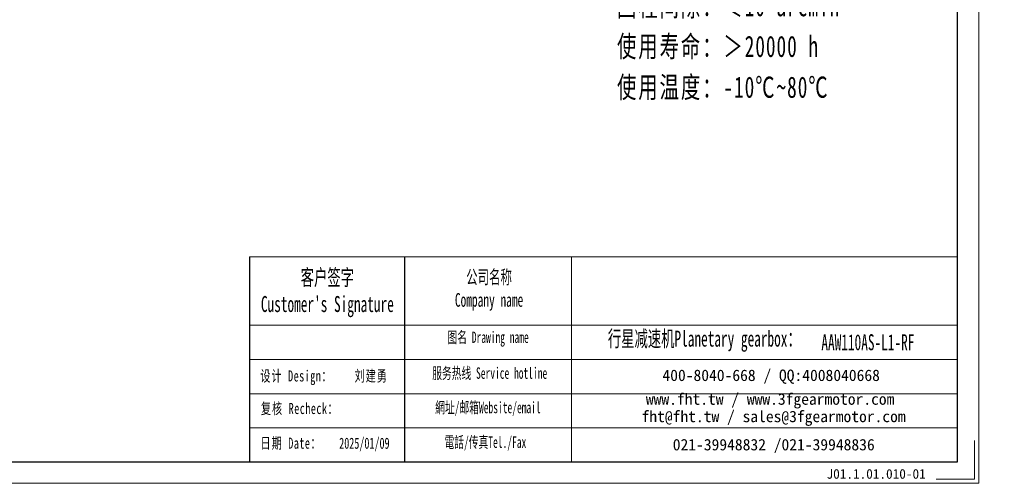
# Model space of a CAD drawing. Header units: millimetres. Extents: x 39 to 728, y 30 to 508.
# Tile 3 of 6: x 357 to 728, y 30 to 204. Entities that reach past the tile are written whole.
import ezdxf

# ---------------------------------------------------------------- set-up
doc = ezdxf.new("R2010")
doc.units = ezdxf.units.MM
doc.layers.add('6文字层', color=3, linetype='Continuous')
doc.layers.add('7标注层', color=4, linetype='Continuous')
for name, color, linetype, lineweight in [('SLD-0', 7, 'Continuous', 18), ('图框_外框线', 7, 'Continuous', 18), ('尺寸线层', 3, 'Continuous', 18)]:
    doc.layers.add(name, color=color, linetype=linetype, lineweight=lineweight)
doc.styles.add('SLDTEXTSTYLE4', font='SimSun.ttf', dxfattribs={"width": 0.611111})
doc.styles.get("Standard").update_dxf_attribs({"font": 'SimSun.ttf'})
doc.styles.add('标准', font='txt', dxfattribs={"width": 0.667})
doc.styles.add('样式 1', font='SimSun.ttf')

msp = doc.modelspace()

# ---------------------------------------------------------------- linework, layer by layer
msp.add_line((501.95171, 115.04372), (501.95171, 37.80749))
at = {"layer": '7标注层', "color": 0}
msp.add_line((443.68904, 115.04372), (443.68904, 37.82069), dxfattribs=at)
at = {"layer": '图框_外框线'}
for p, q in [((443.68904, 115.04372), (501.95171, 115.04372)), ((501.95171, 115.04372), (501.95171, 37.82069)), ((501.95171, 115.04372), (709.96618, 115.04372)), ((564.72581, 115.04372), (564.72581, 37.82069)), ((443.68904, 89.27433), (501.95171, 89.27433)), ((501.95171, 89.27433), (709.96618, 89.27433)), ((443.68904, 76.38964), (709.96618, 76.38964)), ((443.68904, 63.50495), (709.96618, 63.50495)), ((443.68904, 50.62026), (709.96618, 50.62026))]:
    msp.add_line(p, q, dxfattribs=at)
at = {"layer": '图框_外框线', "color": 3}
msp.add_lwpolyline([(42.31126, 29.77666), (718.01021, 29.77666), (718.01021, 507.59235), (42.31126, 507.59235)], close=True, dxfattribs=at)
at = {"layer": '图框_外框线', "color": 3, "lineweight": 25}
msp.add_lwpolyline([(82.53144, 37.82069), (709.96618, 37.82069), (709.96618, 499.54831), (82.53144, 499.54831)], close=True, dxfattribs=at)
at = {"layer": '图框_外框线', "color": 3}
msp.add_lwpolyline([(716.40141, 45.86473), (716.40141, 31.38546), (701.92214, 31.38546)], dxfattribs=at)

# ---------------------------------------------------------------- texts
at = {"layer": '6文字层', "insert": (660.68895, 35.15508), "char_height": 3.6556518, "width": 45.2302552, "attachment_point": 1, "style": '样式 1'}
msp.add_mtext('J01.1.01.010-01', dxfattribs=at)
at = {"layer": 'SLD-0', "color": 1, "attachment_point": 2}
for s, insert, char_height, width, style in [("{\\fSimSun|b1|i0|c134|p2;客户签字\\PCustomer's Signature}", (472.9208, 110.27628), 6.0128561, 74.8005502, 'SLDTEXTSTYLE4'), ('{\\fSimSun|b1|i0|c134|p2;公司名称\\PCompany name}', (533.73689, 109.95709), 5.1538767, 66.7266111, 'SLDTEXTSTYLE4'), ('{\\fSimSun|b1|i0|c134|p2;图名 Drawing name}', (533.3846, 86.89922), 4.2948972, 54.926085, 'SLDTEXTSTYLE4'), ('{\\fSimSun|b1|i0|c134|p2;  \\H1.1667x;行星减速机Planetary gearbox\\fSimSun|b0|i0|c134|p2;：}', (612.56372, 87.23052), 5.1538767, 81.0583174, 'SLDTEXTSTYLE4'), ('AAW110AS-L1-RF', (676.23766, 85.86214), 6.0128561, 43.7584398, 'SLDTEXTSTYLE4'), ('{\\fNSimSun|b0|i0|c134|p49;\\T1.1;设计 \\fNSimSun|b0|i0|c0|p49;Design\\fNSimSun|b0|i0|c134|p49;：}', (461.27717, 72.28199), 4.1778878, 33.3935552, '标准'), ('{\\fSimSun|b0|i0|c134|p2;\\T1.1;刘建勇}', (489.42244, 72.29973), 4.1778878, 33.3935552, '标准'), ('{\\fSimSun|b1|i0|c134|p2;服务热线 Service hotline}', (533.99365, 73.39401), 4.2948972, 61.1929353, 'SLDTEXTSTYLE4'), ('{\\fNSimSun|b0|i0|c134|p49;\\T1.1;复核 \\fNSimSun|b0|i0|c0|p49;Recheck\\fNSimSun|b0|i0|c134|p49;：}', (462.54077, 60.02541), 4.1778878, 33.3935552, '标准'), ('{\\fSimSun|b1|i0|c134|p2;網址/邮箱Website/email}', (533.32489, 60.45415), 4.2948972, 63.6960859, 'SLDTEXTSTYLE4'), ('{\\fNSimSun|b0|i0|c134|p49;\\T1.1;日期 Date：}', (459.24977, 46.98906), 4.1778878, 33.3935552, '标准'), ('{\\fNSimSun|b0|i0|c134|p49;2025/01/09}', (486.84571, 46.95818), 4.1778878, 33.3935552, '标准'), ('{\\fSimSun|b1|i0|c134|p2;電話/传真Tel./Fax}', (532.36264, 47.41341), 4.2948972, 64.4621631, 'SLDTEXTSTYLE4')]:
    msp.add_mtext(s, dxfattribs=dict(at, insert=insert, char_height=char_height, width=width, style=style))
at = {"layer": 'SLD-0', "color": 1, "char_height": 4.2948972, "attachment_point": 2}
for s, insert, width in [('{\\fSimSun|b1|i0|c134|p2;400-8040-668 / QQ:4008040668}', (639.86449, 72.57335), 125.0476906), ('{\\fSimSun|b1|i0|c134|p2;www.fht.tw / www.3fgearmotor.com }', (639.46848, 63.62766), 125.1884597), ('\\pt51.53877;{\\fSimSun|b1|i0|c134|p2;fht@fht.tw / sales@3fgearmotor.com }', (640.77739, 57.08767), 125.1884597), ('{\\fSimSun|b1|i0|c134|p2;021-39948832 /021-39948836 }', (640.8223, 46.47437), 95.5908592)]:
    msp.add_mtext(s, dxfattribs=dict(at, insert=insert, width=width))
at = {"layer": '尺寸线层', "insert": (581.86272, 320.95148), "char_height": 6.53184, "width": 126.1759819, "attachment_point": 1, "line_spacing_factor": 1.15057, "style": '标准'}
msp.add_mtext('{\\fNSimSun|b0|i0|c134|p49;\\H1.22477x;\\T1.1;性能参数：\\P减速比：1:6-20\\P额定输出力矩：230 N.m\\P最大加速力矩：1.5倍额定扭矩\\P额定输入转速：3000 rpm\\P容许径向力：5500 N\\P容许轴向力：5500 N\\P回程间隙：≤10 arcmin\\P使用寿命：＞20000 h\\P使用温度：-10℃~80℃}', dxfattribs=at)

doc.saveas('drawing.dxf')
